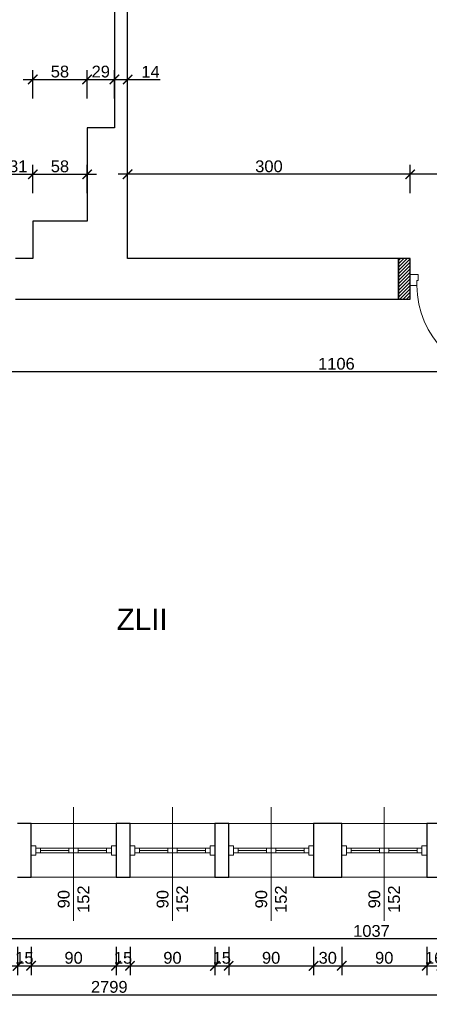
# Model space of a CAD drawing. Header units: millimetres. Extents: x 2709036 to 2756280, y 168165 to 192362.
# Tile 98 of 192: x 2720418 to 2720852, y 185626 to 186670. Entities that reach past the tile are written whole.
import ezdxf

# ---------------------------------------------------------------- set-up
doc = ezdxf.new("R2010")
doc.units = ezdxf.units.MM
doc.header["$MEASUREMENT"] = 0
doc.linetypes.add('ACAD_ISO03W100', pattern=[30, 12, -18])
doc.linetypes.add('HIDDEN2', pattern=[4.7625, 3.175, -1.5875])
for name, color, linetype, lineweight in [('__MAZ_EKSP_PROJ', 3, 'Continuous', 0), ('__MAZ_OPIS_STOLARKA', 7, 'Continuous', 0), ('__MAZ_SCHODY', 7, 'Continuous', 0), ('__MAZ_STOLARKA DRZWIOWA NOWA', 7, 'Continuous', 9), ('__MAZ_STOLARKA OKIENNA', 7, 'Continuous', 9), ('__MAZ_WYMIARY', 7, 'Continuous', 9), ('__MAZ_ŚCIANY ISTNIEJĄCE', 7, 'Continuous', 30)]:
    doc.layers.add(name, color=color, linetype=linetype, lineweight=lineweight)
doc.styles.add('Arial', font='arial.ttf')
doc.styles.add('Dimensions', font='arial.ttf')
doc.styles.get("Standard").update_dxf_attribs({"font": 'arial.ttf'})
doc.styles.add('styl1', font='arial.ttf')
doc.dimstyles.new('100', dxfattribs={"dimtxt": 10, "dimasz": 10, "dimexe": 18, "dimexo": 15, "dimgap": 9, "dimtad": 1, "dimdec": 1, "dimrnd": 0.5, "dimdsep": 46, "dimtxsty": 'Dimensions', "dimblk": 'ARCHTICK', "dimcen": 9, "dimdle": 10, "dimadec": 1, "dimazin": 2, "dimtfac": 1, "dimtdec": 4, "dimtofl": 0, "dimtmove": 2, "dimatfit": 3, "dimfxl": 1, "dimtolj": 1, "dimtzin": 0, "dimarcsym": 0})

# ---------------------------------------------------------------- blocks, each defined once
blk = doc.blocks.new('_ArchTick')
at = {"color": 0, "linetype": 'ByBlock', "const_width": 0.15}
blk.add_lwpolyline([(-0.5, -0.5), (0.5, 0.5)], dxfattribs=at)
blk = doc.blocks.new('*D37')
at = {"layer": '__MAZ_WYMIARY', "color": 0, "lineweight": -2}
for p, q in [((2720400.8, 186485.7), (2720400.8, 186515.7)), ((2720431.7, 186485.7), (2720431.7, 186515.7)), ((2720390.8, 186505.7), (2720441.7, 186505.7))]:
    blk.add_line(p, q, dxfattribs=at)
at = {"layer": 'Defpoints', "color": 0, "lineweight": 30}
for p in [(2720431.7, 186505.7), (2720400.8, 186416.5), (2720431.7, 186416.6)]:
    blk.add_point(p, dxfattribs=at)
at = {"layer": '__MAZ_WYMIARY', "color": 0, "lineweight": -2, "xscale": 10, "yscale": 10, "zscale": 10, "rotation": 180}
blk.add_blockref('_ArchTick', (2720400.8, 186505.7), dxfattribs=at)
at = {"layer": '__MAZ_WYMIARY', "color": 0, "lineweight": -2, "xscale": 10, "yscale": 10, "zscale": 10}
blk.add_blockref('_ArchTick', (2720431.7, 186505.7), dxfattribs=at)
at = {"layer": '__MAZ_WYMIARY', "color": 0, "lineweight": 5, "insert": (2720416.3, 186514.1), "char_height": 12.5, "attachment_point": 5, "style": 'Arial'}
blk.add_mtext('\\A1;31', dxfattribs=at)
blk = doc.blocks.new('*D38')
at = {"layer": '__MAZ_WYMIARY', "color": 0, "lineweight": -2}
for p, q in [((2720431.7, 186485.7), (2720431.7, 186515.7)), ((2720489.3, 186485.7), (2720489.3, 186515.7)), ((2720421.7, 186505.7), (2720499.3, 186505.7))]:
    blk.add_line(p, q, dxfattribs=at)
at = {"layer": 'Defpoints', "color": 0, "lineweight": 30}
for p in [(2720489.3, 186505.7), (2720431.7, 186456.1), (2720489.3, 186456.1)]:
    blk.add_point(p, dxfattribs=at)
at = {"layer": '__MAZ_WYMIARY', "color": 0, "lineweight": -2, "xscale": 10, "yscale": 10, "zscale": 10, "rotation": 180}
blk.add_blockref('_ArchTick', (2720431.7, 186505.7), dxfattribs=at)
at = {"layer": '__MAZ_WYMIARY', "color": 0, "lineweight": -2, "xscale": 10, "yscale": 10, "zscale": 10}
blk.add_blockref('_ArchTick', (2720489.3, 186505.7), dxfattribs=at)
at = {"layer": '__MAZ_WYMIARY', "color": 0, "lineweight": 5, "insert": (2720460.5, 186514.1), "char_height": 12.5, "attachment_point": 5, "style": 'Arial'}
blk.add_mtext('\\A1;58', dxfattribs=at)
blk = doc.blocks.new('*D40')
at = {"layer": '__MAZ_WYMIARY', "color": 0, "lineweight": -2}
for p, q in [((2720831.8, 186485.7), (2720831.8, 186515.7)), ((2720943.8, 186485.7), (2720943.8, 186515.7)), ((2720953.8, 186505.7), (2720821.8, 186505.7))]:
    blk.add_line(p, q, dxfattribs=at)
at = {"layer": 'Defpoints', "color": 0, "lineweight": 30}
for p in [(2720831.8, 186505.7), (2720831.8, 186416.5), (2720943.8, 186416.5)]:
    blk.add_point(p, dxfattribs=at)
at = {"layer": '__MAZ_WYMIARY', "color": 0, "lineweight": -2, "xscale": 10, "yscale": 10, "zscale": 10, "rotation": 180}
blk.add_blockref('_ArchTick', (2720831.8, 186505.7), dxfattribs=at)
at = {"layer": '__MAZ_WYMIARY', "color": 0, "lineweight": -2, "xscale": 10, "yscale": 10, "zscale": 10}
blk.add_blockref('_ArchTick', (2720943.8, 186505.7), dxfattribs=at)
at = {"layer": '__MAZ_WYMIARY', "color": 0, "lineweight": 5, "insert": (2720887.8, 186514), "char_height": 12.5, "attachment_point": 5, "style": 'Arial'}
blk.add_mtext('\\A1;112', dxfattribs=at)
blk = doc.blocks.new('*D41')
at = {"layer": '__MAZ_WYMIARY', "color": 0, "lineweight": -2}
for p, q in [((2720532.3, 186485.7), (2720532.3, 186515.7)), ((2720831.8, 186485.7), (2720831.8, 186515.7)), ((2720841.8, 186505.7), (2720522.3, 186505.7))]:
    blk.add_line(p, q, dxfattribs=at)
at = {"layer": 'Defpoints', "color": 0, "lineweight": 30}
for p in [(2720532.3, 186505.7), (2720532.3, 186416.5), (2720831.8, 186416.5)]:
    blk.add_point(p, dxfattribs=at)
at = {"layer": '__MAZ_WYMIARY', "color": 0, "lineweight": -2, "xscale": 10, "yscale": 10, "zscale": 10, "rotation": 180}
blk.add_blockref('_ArchTick', (2720532.3, 186505.7), dxfattribs=at)
at = {"layer": '__MAZ_WYMIARY', "color": 0, "lineweight": -2, "xscale": 10, "yscale": 10, "zscale": 10}
blk.add_blockref('_ArchTick', (2720831.8, 186505.7), dxfattribs=at)
at = {"layer": '__MAZ_WYMIARY', "color": 0, "lineweight": 5, "insert": (2720682.1, 186514.1), "char_height": 12.5, "attachment_point": 5, "style": 'Arial'}
blk.add_mtext('\\A1;300', dxfattribs=at)
blk = doc.blocks.new('*D353')
at = {"layer": '__MAZ_WYMIARY', "color": 0, "lineweight": -2}
for p, q in [((2720186.4, 186858.4), (2720156.4, 186858.4)), ((2720166.4, 186868.4), (2720166.4, 186544.9)), ((2720186.4, 186554.9), (2720156.4, 186554.9))]:
    blk.add_line(p, q, dxfattribs=at)
at = {"layer": 'Defpoints', "color": 0, "lineweight": 30}
for p in [(2720489.3, 186858.4), (2720166.4, 186554.9), (2720489.3, 186554.9)]:
    blk.add_point(p, dxfattribs=at)
at = {"layer": '__MAZ_WYMIARY', "color": 0, "lineweight": -2, "xscale": 10, "yscale": 10, "zscale": 10}
for p, rotation in [((2720166.4, 186858.4), 90), ((2720166.4, 186554.9), 270)]:
    blk.add_blockref('_ArchTick', p, dxfattribs=dict(at, rotation=rotation))
at = {"layer": '__MAZ_WYMIARY', "color": 0, "lineweight": 5, "insert": (2720158, 186706.7), "char_height": 12.5, "attachment_point": 5, "rotation": 90, "style": 'Arial'}
blk.add_mtext('\\A1;304', dxfattribs=at)
blk = doc.blocks.new('*D354')
at = {"layer": '__MAZ_WYMIARY', "color": 0, "lineweight": -2}
for p, q in [((2720166.4, 186564.9), (2720166.4, 186446.1)), ((2720186.4, 186554.9), (2720156.4, 186554.9)), ((2720186.4, 186456.1), (2720156.4, 186456.1))]:
    blk.add_line(p, q, dxfattribs=at)
at = {"layer": 'Defpoints', "color": 0, "lineweight": 30}
for p in [(2720489.3, 186554.9), (2720166.4, 186456.1), (2720489.3, 186456.1)]:
    blk.add_point(p, dxfattribs=at)
at = {"layer": '__MAZ_WYMIARY', "color": 0, "lineweight": -2, "xscale": 10, "yscale": 10, "zscale": 10}
for p, rotation in [((2720166.4, 186554.9), 90), ((2720166.4, 186456.1), 270)]:
    blk.add_blockref('_ArchTick', p, dxfattribs=dict(at, rotation=rotation))
at = {"layer": '__MAZ_WYMIARY', "color": 0, "lineweight": 5, "insert": (2720158, 186505.5), "char_height": 12.5, "attachment_point": 5, "rotation": 90, "style": 'Arial'}
blk.add_mtext('\\A1;99', dxfattribs=at)
blk = doc.blocks.new('*D445')
at = {"layer": '__MAZ_WYMIARY', "color": 0, "lineweight": -2}
for p, q in [((2720272.2, 185715.3), (2720272.2, 185685.3)), ((2721309.3, 185715.3), (2721309.3, 185685.3)), ((2721319.3, 185695.3), (2720262.2, 185695.3))]:
    blk.add_line(p, q, dxfattribs=at)
at = {"layer": 'Defpoints', "color": 0, "lineweight": 30}
for p in [(2720272.2, 185867.6), (2721309.3, 185867.6), (2720272.2, 185695.3)]:
    blk.add_point(p, dxfattribs=at)
at = {"layer": '__MAZ_WYMIARY', "color": 0, "lineweight": -2, "xscale": 10, "yscale": 10, "zscale": 10, "rotation": 180}
blk.add_blockref('_ArchTick', (2720272.2, 185695.3), dxfattribs=at)
at = {"layer": '__MAZ_WYMIARY', "color": 0, "lineweight": -2, "xscale": 10, "yscale": 10, "zscale": 10}
blk.add_blockref('_ArchTick', (2721309.3, 185695.3), dxfattribs=at)
at = {"layer": '__MAZ_WYMIARY', "color": 0, "lineweight": 5, "insert": (2720790.8, 185703.6), "char_height": 12.5, "attachment_point": 5, "style": 'Arial'}
blk.add_mtext('\\A1;1037', dxfattribs=at)
blk = doc.blocks.new('*D470')
at = {"layer": '__MAZ_WYMIARY', "color": 0, "lineweight": -2}
for p, q in [((2720325.6, 185686.7), (2720325.6, 185656.7)), ((2720415.6, 185686.7), (2720415.6, 185656.7)), ((2720315.6, 185666.7), (2720425.6, 185666.7))]:
    blk.add_line(p, q, dxfattribs=at)
at = {"layer": 'Defpoints', "color": 0, "lineweight": 30}
for p in [(2720325.6, 185760.5), (2720415.6, 185760.5), (2720415.6, 185666.7)]:
    blk.add_point(p, dxfattribs=at)
at = {"layer": '__MAZ_WYMIARY', "color": 0, "lineweight": -2, "xscale": 10, "yscale": 10, "zscale": 10, "rotation": 180}
blk.add_blockref('_ArchTick', (2720325.6, 185666.7), dxfattribs=at)
at = {"layer": '__MAZ_WYMIARY', "color": 0, "lineweight": -2, "xscale": 10, "yscale": 10, "zscale": 10}
blk.add_blockref('_ArchTick', (2720415.6, 185666.7), dxfattribs=at)
at = {"layer": '__MAZ_WYMIARY', "color": 0, "lineweight": 5, "insert": (2720370.6, 185675.1), "char_height": 12.5, "attachment_point": 5, "style": 'Arial'}
blk.add_mtext('\\A1;90', dxfattribs=at)
blk = doc.blocks.new('*D471')
at = {"layer": '__MAZ_WYMIARY', "color": 0, "lineweight": -2}
for p, q in [((2720415.6, 185686.7), (2720415.6, 185656.7)), ((2720430, 185686.7), (2720430, 185656.7)), ((2720405.6, 185666.7), (2720440, 185666.7))]:
    blk.add_line(p, q, dxfattribs=at)
at = {"layer": 'Defpoints', "color": 0, "lineweight": 30}
for p in [(2720415.6, 185760.5), (2720430, 185760.5), (2720430, 185666.7)]:
    blk.add_point(p, dxfattribs=at)
at = {"layer": '__MAZ_WYMIARY', "color": 0, "lineweight": -2, "xscale": 10, "yscale": 10, "zscale": 10, "rotation": 180}
blk.add_blockref('_ArchTick', (2720415.6, 185666.7), dxfattribs=at)
at = {"layer": '__MAZ_WYMIARY', "color": 0, "lineweight": -2, "xscale": 10, "yscale": 10, "zscale": 10}
blk.add_blockref('_ArchTick', (2720430, 185666.7), dxfattribs=at)
at = {"layer": '__MAZ_WYMIARY', "color": 0, "lineweight": 5, "insert": (2720422.8, 185675.1), "char_height": 12.5, "attachment_point": 5, "style": 'Arial'}
blk.add_mtext('\\A1;15', dxfattribs=at)
blk = doc.blocks.new('*D472')
at = {"layer": '__MAZ_WYMIARY', "color": 0, "lineweight": -2}
for p, q in [((2720430, 185686.7), (2720430, 185656.7)), ((2720520, 185686.7), (2720520, 185656.7)), ((2720420, 185666.7), (2720530, 185666.7))]:
    blk.add_line(p, q, dxfattribs=at)
at = {"layer": 'Defpoints', "color": 0, "lineweight": 30}
for p in [(2720430, 185760.5), (2720520, 185760.5), (2720520, 185666.7)]:
    blk.add_point(p, dxfattribs=at)
at = {"layer": '__MAZ_WYMIARY', "color": 0, "lineweight": -2, "xscale": 10, "yscale": 10, "zscale": 10, "rotation": 180}
blk.add_blockref('_ArchTick', (2720430, 185666.7), dxfattribs=at)
at = {"layer": '__MAZ_WYMIARY', "color": 0, "lineweight": -2, "xscale": 10, "yscale": 10, "zscale": 10}
blk.add_blockref('_ArchTick', (2720520, 185666.7), dxfattribs=at)
at = {"layer": '__MAZ_WYMIARY', "color": 0, "lineweight": 5, "insert": (2720475, 185675.1), "char_height": 12.5, "attachment_point": 5, "style": 'Arial'}
blk.add_mtext('\\A1;90', dxfattribs=at)
blk = doc.blocks.new('*D473')
at = {"layer": '__MAZ_WYMIARY', "color": 0, "lineweight": -2}
for p, q in [((2720520, 185686.7), (2720520, 185656.7)), ((2720534.8, 185686.7), (2720534.8, 185656.7)), ((2720510, 185666.7), (2720544.8, 185666.7))]:
    blk.add_line(p, q, dxfattribs=at)
at = {"layer": 'Defpoints', "color": 0, "lineweight": 30}
for p in [(2720520, 185760.5), (2720534.8, 185760.5), (2720534.8, 185666.7)]:
    blk.add_point(p, dxfattribs=at)
at = {"layer": '__MAZ_WYMIARY', "color": 0, "lineweight": -2, "xscale": 10, "yscale": 10, "zscale": 10, "rotation": 180}
blk.add_blockref('_ArchTick', (2720520, 185666.7), dxfattribs=at)
at = {"layer": '__MAZ_WYMIARY', "color": 0, "lineweight": -2, "xscale": 10, "yscale": 10, "zscale": 10}
blk.add_blockref('_ArchTick', (2720534.8, 185666.7), dxfattribs=at)
at = {"layer": '__MAZ_WYMIARY', "color": 0, "lineweight": 5, "insert": (2720527.4, 185675.1), "char_height": 12.5, "attachment_point": 5, "style": 'Arial'}
blk.add_mtext('\\A1;15', dxfattribs=at)
blk = doc.blocks.new('*D474')
at = {"layer": '__MAZ_WYMIARY', "color": 0, "lineweight": -2}
for p, q in [((2720534.8, 185686.7), (2720534.8, 185656.7)), ((2720624.8, 185686.7), (2720624.8, 185656.7)), ((2720524.8, 185666.7), (2720634.8, 185666.7))]:
    blk.add_line(p, q, dxfattribs=at)
at = {"layer": 'Defpoints', "color": 0, "lineweight": 30}
for p in [(2720534.8, 185760.5), (2720624.8, 185760.5), (2720624.8, 185666.7)]:
    blk.add_point(p, dxfattribs=at)
at = {"layer": '__MAZ_WYMIARY', "color": 0, "lineweight": -2, "xscale": 10, "yscale": 10, "zscale": 10, "rotation": 180}
blk.add_blockref('_ArchTick', (2720534.8, 185666.7), dxfattribs=at)
at = {"layer": '__MAZ_WYMIARY', "color": 0, "lineweight": -2, "xscale": 10, "yscale": 10, "zscale": 10}
blk.add_blockref('_ArchTick', (2720624.8, 185666.7), dxfattribs=at)
at = {"layer": '__MAZ_WYMIARY', "color": 0, "lineweight": 5, "insert": (2720579.8, 185675.1), "char_height": 12.5, "attachment_point": 5, "style": 'Arial'}
blk.add_mtext('\\A1;90', dxfattribs=at)
blk = doc.blocks.new('*D475')
at = {"layer": '__MAZ_WYMIARY', "color": 0, "lineweight": -2}
for p, q in [((2720624.8, 185686.7), (2720624.8, 185656.7)), ((2720639.4, 185686.7), (2720639.4, 185656.7)), ((2720614.8, 185666.7), (2720649.4, 185666.7))]:
    blk.add_line(p, q, dxfattribs=at)
at = {"layer": 'Defpoints', "color": 0, "lineweight": 30}
for p in [(2720624.8, 185760.5), (2720639.4, 185760.5), (2720639.4, 185666.7)]:
    blk.add_point(p, dxfattribs=at)
at = {"layer": '__MAZ_WYMIARY', "color": 0, "lineweight": -2, "xscale": 10, "yscale": 10, "zscale": 10, "rotation": 180}
blk.add_blockref('_ArchTick', (2720624.8, 185666.7), dxfattribs=at)
at = {"layer": '__MAZ_WYMIARY', "color": 0, "lineweight": -2, "xscale": 10, "yscale": 10, "zscale": 10}
blk.add_blockref('_ArchTick', (2720639.4, 185666.7), dxfattribs=at)
at = {"layer": '__MAZ_WYMIARY', "color": 0, "lineweight": 5, "insert": (2720632.1, 185675.1), "char_height": 12.5, "attachment_point": 5, "style": 'Arial'}
blk.add_mtext('\\A1;15', dxfattribs=at)
blk = doc.blocks.new('*D476')
at = {"layer": '__MAZ_WYMIARY', "color": 0, "lineweight": -2}
for p, q in [((2720639.4, 185686.7), (2720639.4, 185656.7)), ((2720729.4, 185686.7), (2720729.4, 185656.7)), ((2720629.4, 185666.7), (2720739.4, 185666.7))]:
    blk.add_line(p, q, dxfattribs=at)
at = {"layer": 'Defpoints', "color": 0, "lineweight": 30}
for p in [(2720639.4, 185760.5), (2720729.4, 185760.5), (2720729.4, 185666.7)]:
    blk.add_point(p, dxfattribs=at)
at = {"layer": '__MAZ_WYMIARY', "color": 0, "lineweight": -2, "xscale": 10, "yscale": 10, "zscale": 10, "rotation": 180}
blk.add_blockref('_ArchTick', (2720639.4, 185666.7), dxfattribs=at)
at = {"layer": '__MAZ_WYMIARY', "color": 0, "lineweight": -2, "xscale": 10, "yscale": 10, "zscale": 10}
blk.add_blockref('_ArchTick', (2720729.4, 185666.7), dxfattribs=at)
at = {"layer": '__MAZ_WYMIARY', "color": 0, "lineweight": 5, "insert": (2720684.4, 185675.1), "char_height": 12.5, "attachment_point": 5, "style": 'Arial'}
blk.add_mtext('\\A1;90', dxfattribs=at)
blk = doc.blocks.new('*D477')
at = {"layer": '__MAZ_WYMIARY', "color": 0, "lineweight": -2}
for p, q in [((2720729.4, 185686.7), (2720729.4, 185656.7)), ((2720759.3, 185686.7), (2720759.3, 185656.7)), ((2720719.4, 185666.7), (2720769.3, 185666.7))]:
    blk.add_line(p, q, dxfattribs=at)
at = {"layer": 'Defpoints', "color": 0, "lineweight": 30}
for p in [(2720729.4, 185760.5), (2720759.3, 185760.5), (2720759.3, 185666.7)]:
    blk.add_point(p, dxfattribs=at)
at = {"layer": '__MAZ_WYMIARY', "color": 0, "lineweight": -2, "xscale": 10, "yscale": 10, "zscale": 10, "rotation": 180}
blk.add_blockref('_ArchTick', (2720729.4, 185666.7), dxfattribs=at)
at = {"layer": '__MAZ_WYMIARY', "color": 0, "lineweight": -2, "xscale": 10, "yscale": 10, "zscale": 10}
blk.add_blockref('_ArchTick', (2720759.3, 185666.7), dxfattribs=at)
at = {"layer": '__MAZ_WYMIARY', "color": 0, "lineweight": 5, "insert": (2720744.4, 185675.1), "char_height": 12.5, "attachment_point": 5, "style": 'Arial'}
blk.add_mtext('\\A1;30', dxfattribs=at)
blk = doc.blocks.new('*D478')
at = {"layer": '__MAZ_WYMIARY', "color": 0, "lineweight": -2}
for p, q in [((2720759.3, 185686.7), (2720759.3, 185656.7)), ((2720849.3, 185686.7), (2720849.3, 185656.7)), ((2720749.3, 185666.7), (2720859.3, 185666.7))]:
    blk.add_line(p, q, dxfattribs=at)
at = {"layer": 'Defpoints', "color": 0, "lineweight": 30}
for p in [(2720759.3, 185760.4), (2720849.3, 185760.4), (2720849.3, 185666.7)]:
    blk.add_point(p, dxfattribs=at)
at = {"layer": '__MAZ_WYMIARY', "color": 0, "lineweight": -2, "xscale": 10, "yscale": 10, "zscale": 10, "rotation": 180}
blk.add_blockref('_ArchTick', (2720759.3, 185666.7), dxfattribs=at)
at = {"layer": '__MAZ_WYMIARY', "color": 0, "lineweight": -2, "xscale": 10, "yscale": 10, "zscale": 10}
blk.add_blockref('_ArchTick', (2720849.3, 185666.7), dxfattribs=at)
at = {"layer": '__MAZ_WYMIARY', "color": 0, "lineweight": 5, "insert": (2720804.3, 185675.1), "char_height": 12.5, "attachment_point": 5, "style": 'Arial'}
blk.add_mtext('\\A1;90', dxfattribs=at)
blk = doc.blocks.new('*D479')
at = {"layer": '__MAZ_WYMIARY', "color": 0, "lineweight": -2}
for p, q in [((2720849.3, 185686.7), (2720849.3, 185656.7)), ((2720864.9, 185686.7), (2720864.9, 185656.7)), ((2720839.3, 185666.7), (2720874.9, 185666.7))]:
    blk.add_line(p, q, dxfattribs=at)
at = {"layer": 'Defpoints', "color": 0, "lineweight": 30}
for p in [(2720849.3, 185760.4), (2720864.9, 185760.4), (2720864.9, 185666.7)]:
    blk.add_point(p, dxfattribs=at)
at = {"layer": '__MAZ_WYMIARY', "color": 0, "lineweight": -2, "xscale": 10, "yscale": 10, "zscale": 10, "rotation": 180}
blk.add_blockref('_ArchTick', (2720849.3, 185666.7), dxfattribs=at)
at = {"layer": '__MAZ_WYMIARY', "color": 0, "lineweight": -2, "xscale": 10, "yscale": 10, "zscale": 10}
blk.add_blockref('_ArchTick', (2720864.9, 185666.7), dxfattribs=at)
at = {"layer": '__MAZ_WYMIARY', "color": 0, "lineweight": 5, "insert": (2720857.1, 185675.1), "char_height": 12.5, "attachment_point": 5, "style": 'Arial'}
blk.add_mtext('\\A1;16', dxfattribs=at)
blk = doc.blocks.new('*D494')
at = {"layer": '__MAZ_WYMIARY', "color": 0, "lineweight": -2}
for p, q in [((2719113.3, 185655.9), (2719113.3, 185625.9)), ((2721912.3, 185655.9), (2721912.3, 185625.9)), ((2719103.3, 185635.9), (2721922.3, 185635.9))]:
    blk.add_line(p, q, dxfattribs=at)
at = {"layer": 'Defpoints', "color": 0, "lineweight": 30}
for p in [(2719113.3, 185760.5), (2721912.3, 185760.5), (2721912.3, 185635.9)]:
    blk.add_point(p, dxfattribs=at)
at = {"layer": '__MAZ_WYMIARY', "color": 0, "lineweight": -2, "xscale": 10, "yscale": 10, "zscale": 10, "rotation": 180}
blk.add_blockref('_ArchTick', (2719113.3, 185635.9), dxfattribs=at)
at = {"layer": '__MAZ_WYMIARY', "color": 0, "lineweight": -2, "xscale": 10, "yscale": 10, "zscale": 10}
blk.add_blockref('_ArchTick', (2721912.3, 185635.9), dxfattribs=at)
at = {"layer": '__MAZ_WYMIARY', "color": 0, "lineweight": 5, "insert": (2720512.8, 185644.3), "char_height": 12.5, "attachment_point": 5, "style": 'Arial'}
blk.add_mtext('\\A1;2799', dxfattribs=at)
blk = doc.blocks.new('*D499')
at = {"layer": '__MAZ_WYMIARY', "color": 0, "lineweight": -2}
for p, q in [((2720431.7, 186586.2), (2720431.7, 186616.2)), ((2720489.3, 186586.2), (2720489.3, 186616.2)), ((2720421.7, 186606.2), (2720499.3, 186606.2))]:
    blk.add_line(p, q, dxfattribs=at)
at = {"layer": 'Defpoints', "color": 0, "lineweight": 30}
for p in [(2720489.3, 186606.2), (2720431.7, 186456.1), (2720489.3, 186456.1)]:
    blk.add_point(p, dxfattribs=at)
at = {"layer": '__MAZ_WYMIARY', "color": 0, "lineweight": -2, "xscale": 10, "yscale": 10, "zscale": 10, "rotation": 180}
blk.add_blockref('_ArchTick', (2720431.7, 186606.2), dxfattribs=at)
at = {"layer": '__MAZ_WYMIARY', "color": 0, "lineweight": -2, "xscale": 10, "yscale": 10, "zscale": 10}
blk.add_blockref('_ArchTick', (2720489.3, 186606.2), dxfattribs=at)
at = {"layer": '__MAZ_WYMIARY', "color": 0, "lineweight": 5, "insert": (2720460.5, 186614.5), "char_height": 12.5, "attachment_point": 5, "style": 'Arial'}
blk.add_mtext('\\A1;58', dxfattribs=at)
blk = doc.blocks.new('*D500')
at = {"layer": '__MAZ_WYMIARY', "color": 0, "lineweight": -2}
for p, q in [((2720489.3, 186586.2), (2720489.3, 186616.2)), ((2720518.3, 186586.2), (2720518.3, 186616.2)), ((2720479.3, 186606.2), (2720528.3, 186606.2))]:
    blk.add_line(p, q, dxfattribs=at)
at = {"layer": 'Defpoints', "color": 0, "lineweight": 30}
for p in [(2720518.3, 186606.2), (2720489.3, 186554.9), (2720518.3, 186554.9)]:
    blk.add_point(p, dxfattribs=at)
at = {"layer": '__MAZ_WYMIARY', "color": 0, "lineweight": -2, "xscale": 10, "yscale": 10, "zscale": 10, "rotation": 180}
blk.add_blockref('_ArchTick', (2720489.3, 186606.2), dxfattribs=at)
at = {"layer": '__MAZ_WYMIARY', "color": 0, "lineweight": -2, "xscale": 10, "yscale": 10, "zscale": 10}
blk.add_blockref('_ArchTick', (2720518.3, 186606.2), dxfattribs=at)
at = {"layer": '__MAZ_WYMIARY', "color": 0, "lineweight": 5, "insert": (2720503.8, 186614.5), "char_height": 12.5, "attachment_point": 5, "style": 'Arial'}
blk.add_mtext('\\A1;29', dxfattribs=at)
blk = doc.blocks.new('*D501')
at = {"layer": '__MAZ_WYMIARY', "color": 0, "lineweight": -2}
for p, q in [((2720518.3, 186586.2), (2720518.3, 186616.2)), ((2720532.3, 186586.2), (2720532.3, 186616.2)), ((2720508.3, 186606.2), (2720542.3, 186606.2)), ((2720532.3, 186606.2), (2720566.8, 186606.2))]:
    blk.add_line(p, q, dxfattribs=at)
at = {"layer": 'Defpoints', "color": 0, "lineweight": 30}
for p in [(2720532.3, 186606.2), (2720518.3, 186554.9), (2720532.3, 186554.9)]:
    blk.add_point(p, dxfattribs=at)
at = {"layer": '__MAZ_WYMIARY', "color": 0, "lineweight": -2, "xscale": 10, "yscale": 10, "zscale": 10, "rotation": 180}
blk.add_blockref('_ArchTick', (2720518.3, 186606.2), dxfattribs=at)
at = {"layer": '__MAZ_WYMIARY', "color": 0, "lineweight": -2, "xscale": 10, "yscale": 10, "zscale": 10}
blk.add_blockref('_ArchTick', (2720532.3, 186606.2), dxfattribs=at)
at = {"layer": '__MAZ_WYMIARY', "color": 0, "lineweight": 5, "insert": (2720556.5, 186614.4), "char_height": 12.5, "attachment_point": 5, "style": 'Arial'}
blk.add_mtext('\\A1;14', dxfattribs=at)
blk = doc.blocks.new('*D502')
at = {"layer": '__MAZ_WYMIARY', "color": 0, "lineweight": -2}
for p, q in [((2720166.4, 186406.5), (2720166.4, 186466.1)), ((2720186.4, 186456.1), (2720156.4, 186456.1)), ((2720186.4, 186416.5), (2720156.4, 186416.5))]:
    blk.add_line(p, q, dxfattribs=at)
at = {"layer": 'Defpoints', "color": 0, "lineweight": 30}
for p in [(2720166.4, 186456.1), (2720431.7, 186456.1), (2720431.7, 186416.5)]:
    blk.add_point(p, dxfattribs=at)
at = {"layer": '__MAZ_WYMIARY', "color": 0, "lineweight": -2, "xscale": 10, "yscale": 10, "zscale": 10}
for p, rotation in [((2720166.4, 186456.1), 90), ((2720166.4, 186416.5), 270)]:
    blk.add_blockref('_ArchTick', p, dxfattribs=dict(at, rotation=rotation))
at = {"layer": '__MAZ_WYMIARY', "color": 0, "lineweight": 5, "insert": (2720158, 186436.3), "char_height": 12.5, "attachment_point": 5, "rotation": 90, "style": 'Arial'}
blk.add_mtext('\\A1;40', dxfattribs=at)
blk = doc.blocks.new('*D508')
at = {"layer": '__MAZ_WYMIARY', "color": 0, "lineweight": -2}
for p, q in [((2720201, 186316.5), (2720201, 186286.5)), ((2721306.3, 186316.5), (2721306.3, 186286.5)), ((2720191, 186296.5), (2721316.3, 186296.5))]:
    blk.add_line(p, q, dxfattribs=at)
at = {"layer": 'Defpoints', "color": 0, "lineweight": 30}
for p in [(2720201, 186373.5), (2721306.3, 186373.5), (2721306.3, 186296.5)]:
    blk.add_point(p, dxfattribs=at)
at = {"layer": '__MAZ_WYMIARY', "color": 0, "lineweight": -2, "xscale": 10, "yscale": 10, "zscale": 10, "rotation": 180}
blk.add_blockref('_ArchTick', (2720201, 186296.5), dxfattribs=at)
at = {"layer": '__MAZ_WYMIARY', "color": 0, "lineweight": -2, "xscale": 10, "yscale": 10, "zscale": 10}
blk.add_blockref('_ArchTick', (2721306.3, 186296.5), dxfattribs=at)
at = {"layer": '__MAZ_WYMIARY', "color": 0, "lineweight": 5, "insert": (2720753.6, 186304.8), "char_height": 12.5, "attachment_point": 5, "style": 'Arial'}
blk.add_mtext('\\A1;1106', dxfattribs=at)
blk = doc.blocks.new('90')
at = {"color": 0, "linetype": 'Continuous', "lineweight": 5}
for p, q in [((30102.84, -38884.85), (30102.84, -38878.44)), ((30107.55, -38884.85), (30102.84, -38884.85)), ((30107.55, -38885.98), (30107.55, -38884.85)), ((30113.27, -38878.44), (30113.27, -38885.98)), ((30113.27, -38885.98), (30107.55, -38885.98)), ((30015.67, -38967.31), (30015.67, -38972.02)), ((30102.84, -38967.31), (30015.67, -38967.31)), ((30015.67, -38967.31), (30015.67, -38972.02)), ((30102.84, -38972.02), (30102.84, -38967.31)), ((30015.67, -38972.02), (30102.84, -38972.02)), ((30102.84, -38978.44), (30102.84, -38972.02)), ((30102.84, -38972.02), (30107.55, -38972.02)), ((30107.55, -38972.02), (30107.55, -38970.89)), ((30107.55, -38970.89), (30113.27, -38970.89)), ((30113.27, -38970.89), (30113.27, -38978.44))]:
    blk.add_line(p, q, dxfattribs=at)
blk.add_arc((30102.84, -38972.02), 87.17, 90, 180, dxfattribs=at)

msp = doc.modelspace()

# ---------------------------------------------------------------- hatches: boundary and pattern name
at = {"layer": '__MAZ_ŚCIANY ISTNIEJĄCE', "lineweight": 0, "ltscale": 15}
h = msp.add_hatch(dxfattribs=at)
h.set_pattern_fill('ANSI31', color=252, scale=20)
h.paths.add_polyline_path([(2720819.3, 186416.5), (2720831.8, 186416.5), (2720831.8, 186373.5), (2720819.3, 186373.5)])

# ---------------------------------------------------------------- linework, layer by layer
at = {"layer": '__MAZ_OPIS_STOLARKA', "color": 252}
for points in [[(2720475, 185714.5), (2720475, 185834.8)], [(2720579.8, 185714.5), (2720579.8, 185834.8)], [(2720684.4, 185714.5), (2720684.4, 185834.8)], [(2720804.3, 185714.5), (2720804.3, 185834.8)]]:
    msp.add_lwpolyline(points, dxfattribs=at)
at = {"layer": '__MAZ_SCHODY', "color": 252, "linetype": 'HIDDEN2', "lineweight": 5}
for p, q in [((2720520, 185817.5), (2720430, 185817.5)), ((2720624.8, 185817.5), (2720534.8, 185817.5)), ((2720729.4, 185817.5), (2720639.4, 185817.5)), ((2720849.3, 185817.5), (2720759.3, 185817.5)), ((2720430, 185760.5), (2720520, 185760.5)), ((2720534.8, 185760.5), (2720624.8, 185760.5)), ((2720639.4, 185760.5), (2720729.4, 185760.5)), ((2720759.3, 185760.5), (2720849.3, 185760.5))]:
    msp.add_line(p, q, dxfattribs=at)
at = {"layer": '__MAZ_STOLARKA OKIENNA', "color": 252, "linetype": 'Continuous'}
for p, q in [((2720430, 185817.5), (2720520, 185817.5)), ((2720534.8, 185817.5), (2720624.8, 185817.5)), ((2720639.4, 185817.5), (2720729.4, 185817.5)), ((2720759.3, 185817.5), (2720849.3, 185817.5)), ((2720440, 185786.5), (2720440, 185791.5)), ((2720440, 185789), (2720470, 185789)), ((2720470, 185786.5), (2720470, 185791.5)), ((2720480, 185786.5), (2720480, 185791.5)), ((2720510, 185789), (2720480, 185789)), ((2720510, 185786.5), (2720510, 185791.5)), ((2720544.8, 185786.5), (2720544.8, 185791.5)), ((2720544.8, 185789), (2720574.8, 185789)), ((2720574.8, 185786.5), (2720574.8, 185791.5)), ((2720584.8, 185786.5), (2720584.8, 185791.5)), ((2720614.8, 185789), (2720584.8, 185789)), ((2720614.8, 185786.5), (2720614.8, 185791.5)), ((2720649.4, 185786.5), (2720649.4, 185791.5)), ((2720649.4, 185789), (2720679.4, 185789)), ((2720679.4, 185786.5), (2720679.4, 185791.5)), ((2720689.4, 185786.5), (2720689.4, 185791.5)), ((2720719.4, 185789), (2720689.4, 185789)), ((2720719.4, 185786.5), (2720719.4, 185791.5)), ((2720769.3, 185786.5), (2720769.3, 185791.5)), ((2720769.3, 185789), (2720799.3, 185789)), ((2720799.3, 185786.5), (2720799.3, 185791.5)), ((2720809.3, 185786.5), (2720809.3, 185791.5)), ((2720839.3, 185789), (2720809.3, 185789)), ((2720839.3, 185786.5), (2720839.3, 185791.5)), ((2720430, 185760.5), (2720520, 185760.5)), ((2720534.8, 185760.5), (2720624.8, 185760.5)), ((2720639.4, 185760.5), (2720729.4, 185760.5)), ((2720759.3, 185760.5), (2720849.3, 185760.5))]:
    msp.add_line(p, q, dxfattribs=at)
for points in [[(2720435, 185794), (2720430, 185794), (2720430, 185784), (2720435, 185784)], [(2720515, 185794), (2720520, 185794), (2720520, 185784), (2720515, 185784)], [(2720539.8, 185794), (2720534.8, 185794), (2720534.8, 185784), (2720539.8, 185784)], [(2720619.8, 185794), (2720624.8, 185794), (2720624.8, 185784), (2720619.8, 185784)], [(2720644.4, 185794), (2720639.4, 185794), (2720639.4, 185784), (2720644.4, 185784)], [(2720724.4, 185794), (2720729.4, 185794), (2720729.4, 185784), (2720724.4, 185784)], [(2720764.3, 185794), (2720759.3, 185794), (2720759.3, 185784), (2720764.3, 185784)], [(2720844.3, 185794), (2720849.3, 185794), (2720849.3, 185784), (2720844.3, 185784)], [(2720435, 185786.5), (2720435, 185791.5), (2720475, 185791.5), (2720475, 185786.5)], [(2720515, 185786.5), (2720515, 185791.5), (2720475, 185791.5), (2720475, 185786.5)], [(2720539.8, 185786.5), (2720539.8, 185791.5), (2720579.8, 185791.5), (2720579.8, 185786.5)], [(2720619.8, 185786.5), (2720619.8, 185791.5), (2720579.8, 185791.5), (2720579.8, 185786.5)], [(2720644.4, 185786.5), (2720644.4, 185791.5), (2720684.4, 185791.5), (2720684.4, 185786.5)], [(2720724.4, 185786.5), (2720724.4, 185791.5), (2720684.4, 185791.5), (2720684.4, 185786.5)], [(2720764.3, 185786.5), (2720764.3, 185791.5), (2720804.3, 185791.5), (2720804.3, 185786.5)], [(2720844.3, 185786.5), (2720844.3, 185791.5), (2720804.3, 185791.5), (2720804.3, 185786.5)]]:
    msp.add_lwpolyline(points, close=True, dxfattribs=at)
at = {"layer": '__MAZ_ŚCIANY ISTNIEJĄCE', "color": 252, "ltscale": 15}
for p, q in [((2720532.3, 186416.5), (2720532.3, 186990.5)), ((2720518.3, 186858.4), (2720518.3, 186554.9)), ((2720489.3, 186554.9), (2720489.3, 186456.1)), ((2720518.3, 186554.9), (2720489.3, 186554.9)), ((2720489.3, 186456.1), (2720431.7, 186456.1)), ((2720431.7, 186456.1), (2720431.7, 186416.5)), ((2720431.7, 186416.5), (2720413.3, 186416.5)), ((2720819.3, 186416.5), (2720532.3, 186416.5)), ((2720819.3, 186373.5), (2720819.3, 186416.5)), ((2720819.3, 186373.5), (2720819.3, 186416.5)), ((2720831.8, 186373.5), (2720831.8, 186416.5)), ((2720413.3, 186373.5), (2720819.3, 186373.5)), ((2720430, 185817.5), (2720415.6, 185817.5)), ((2720430, 185760.5), (2720430, 185817.5)), ((2720520, 185817.5), (2720520, 185760.5)), ((2720534.8, 185817.5), (2720520, 185817.5)), ((2720534.8, 185760.5), (2720534.8, 185817.5)), ((2720624.8, 185817.5), (2720624.8, 185760.5)), ((2720639.4, 185817.5), (2720624.8, 185817.5)), ((2720639.4, 185760.5), (2720639.4, 185817.5)), ((2720729.4, 185817.5), (2720729.4, 185760.5)), ((2720759.3, 185817.5), (2720729.4, 185817.5)), ((2720759.3, 185760.5), (2720759.3, 185817.5)), ((2720849.3, 185817.5), (2720849.3, 185760.5)), ((2720864.9, 185817.5), (2720849.3, 185817.5)), ((2720415.6, 185760.5), (2720430, 185760.5)), ((2720520, 185760.5), (2720534.8, 185760.5)), ((2720624.8, 185760.5), (2720639.4, 185760.5)), ((2720729.4, 185760.5), (2720759.3, 185760.5)), ((2720849.3, 185760.5), (2720864.9, 185760.5))]:
    msp.add_line(p, q, dxfattribs=at)
msp.add_lwpolyline([(2720831.8, 186416.5), (2720819.3, 186416.5), (2720819.3, 186373.5), (2720831.8, 186373.5)], close=True, dxfattribs=at)

# ---------------------------------------------------------------- block references
at = {"layer": '__MAZ_STOLARKA DRZWIOWA NOWA', "color": 252, "lineweight": -2, "xscale": 1.119999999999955, "yscale": 1.119999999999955, "zscale": 1.119999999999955, "rotation": 89.99999998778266}
msp.add_blockref('90', (2677288, 152672.7), dxfattribs=at)

# ---------------------------------------------------------------- texts
at = {"layer": '__MAZ_EKSP_PROJ', "linetype": 'ACAD_ISO03W100', "insert": (2720574.7, 186045.2), "char_height": 22.5, "attachment_point": 3}
msp.add_mtext_dynamic_manual_height_columns('ZLII', width=163.655, gutter_width=12.5, heights=[61.2], dxfattribs=at)
at = {"layer": '__MAZ_OPIS_STOLARKA', "color": 252, "char_height": 12.5, "width": 38.31, "attachment_point": 5, "rotation": 90, "style": 'styl1'}
for insert in [(2720475, 185737.3), (2720579.8, 185737.3), (2720684.4, 185737.3), (2720804.3, 185737.3)]:
    msp.add_mtext('90\\P152', dxfattribs=dict(at, insert=insert))

# ---------------------------------------------------------------- dimensions: what is measured, and where the dimension line sits
at = {"layer": '__MAZ_WYMIARY', "color": 252, "lineweight": 5}
for base, p1, p2, picture, middle in [((2720166.3838, 186554.9272), (2720489.3026, 186858.3918), (2720489.3026, 186554.9272), '*D353', (2720157.9974, 186706.6595)), ((2720166.4, 186456.1), (2720489.3, 186554.9), (2720489.3, 186456.1), '*D354', (2720158, 186505.5)), ((2720166.4, 186456.1), (2720431.7, 186416.5), (2720431.7, 186456.1), '*D502', (2720158, 186436.3))]:
    dim = msp.add_linear_dim(base=base, p1=p1, p2=p2, angle=90, dimstyle='100', override={"dimtxt": 12.5, "dimexe": 10, "dimgap": 2, "dimdec": 0, "dimtxsty": 'Arial', "dimtmove": 1, "dimfxl": 20, "dimfxlon": 1}, dxfattribs=at)
    dim.commit()
    dim.dimension.update_dxf_attribs({"geometry": picture, "text_midpoint": middle})
for base, p1, p2, picture, middle in [((2720489.3, 186606.2), (2720431.7, 186456.1), (2720489.3, 186456.1), '*D499', (2720460.5, 186614.5)), ((2720518.3, 186606.2), (2720489.3, 186554.9), (2720518.3, 186554.9), '*D500', (2720503.8, 186614.5)), ((2720431.7, 186505.7), (2720400.8, 186416.5), (2720431.7, 186416.6), '*D37', (2720416.3, 186514.1)), ((2720489.3, 186505.7), (2720431.7, 186456.1), (2720489.3, 186456.1), '*D38', (2720460.5, 186514.1)), ((2720532.3025514, 186505.7025679), (2720831.8025514, 186416.5483401), (2720532.3025514, 186416.5483401), '*D41', (2720682.0525514, 186514.0889936)), ((2720831.8, 186505.7), (2720943.8, 186416.5), (2720831.8, 186416.5), '*D40', (2720887.8, 186514)), ((2721306.3, 186296.5), (2720201, 186373.5), (2721306.3, 186373.5), '*D508', (2720753.6, 186304.8)), ((2720272.2, 185695.3), (2721309.3, 185867.6), (2720272.2, 185867.6), '*D445', (2720790.8, 185703.6)), ((2721912.3, 185635.9), (2719113.3, 185760.5), (2721912.3, 185760.5), '*D494', (2720512.8, 185644.3)), ((2720415.6, 185666.7), (2720325.6, 185760.5), (2720415.6, 185760.5), '*D470', (2720370.6, 185675.1)), ((2720520, 185666.7), (2720430, 185760.5), (2720520, 185760.5), '*D472', (2720475, 185675.1)), ((2720624.8, 185666.7), (2720534.8, 185760.5), (2720624.8, 185760.5), '*D474', (2720579.8, 185675.1)), ((2720729.4, 185666.7), (2720639.4, 185760.5), (2720729.4, 185760.5), '*D476', (2720684.4, 185675.1)), ((2720759.3, 185666.7), (2720729.4, 185760.5), (2720759.3, 185760.5), '*D477', (2720744.4, 185675.1)), ((2720849.3, 185666.7), (2720759.3, 185760.4), (2720849.3, 185760.4), '*D478', (2720804.3, 185675.1))]:
    dim = msp.add_linear_dim(base=base, p1=p1, p2=p2, dimstyle='100', override={"dimtxt": 12.5, "dimexe": 10, "dimgap": 2, "dimdec": 0, "dimtxsty": 'Arial', "dimtmove": 1, "dimfxl": 20, "dimfxlon": 1}, dxfattribs=at)
    dim.commit()
    dim.dimension.update_dxf_attribs({"geometry": picture, "text_midpoint": middle})
for base, p1, p2, picture, middle in [((2720532.3, 186606.2), (2720518.3, 186554.9), (2720532.3, 186554.9), '*D501', (2720556.5, 186606.2)), ((2720430, 185666.7), (2720415.6, 185760.5), (2720430, 185760.5), '*D471', (2720422.8, 185666.7)), ((2720534.8, 185666.7), (2720520, 185760.5), (2720534.8, 185760.5), '*D473', (2720527.4, 185666.7)), ((2720639.4, 185666.7), (2720624.8, 185760.5), (2720639.4, 185760.5), '*D475', (2720632.1, 185666.7)), ((2720864.9, 185666.7), (2720849.3, 185760.4), (2720864.9, 185760.4), '*D479', (2720857.1, 185666.7))]:
    dim = msp.add_linear_dim(base=base, p1=p1, p2=p2, dimstyle='100', override={"dimtxt": 12.5, "dimexe": 10, "dimgap": 2, "dimdec": 0, "dimtxsty": 'Arial', "dimtmove": 1, "dimfxl": 20, "dimfxlon": 1}, dxfattribs=at)
    dim.commit()
    dim.dimension.update_dxf_attribs({"geometry": picture, "text_midpoint": middle, "dimtype": 160})

doc.saveas('drawing.dxf')
